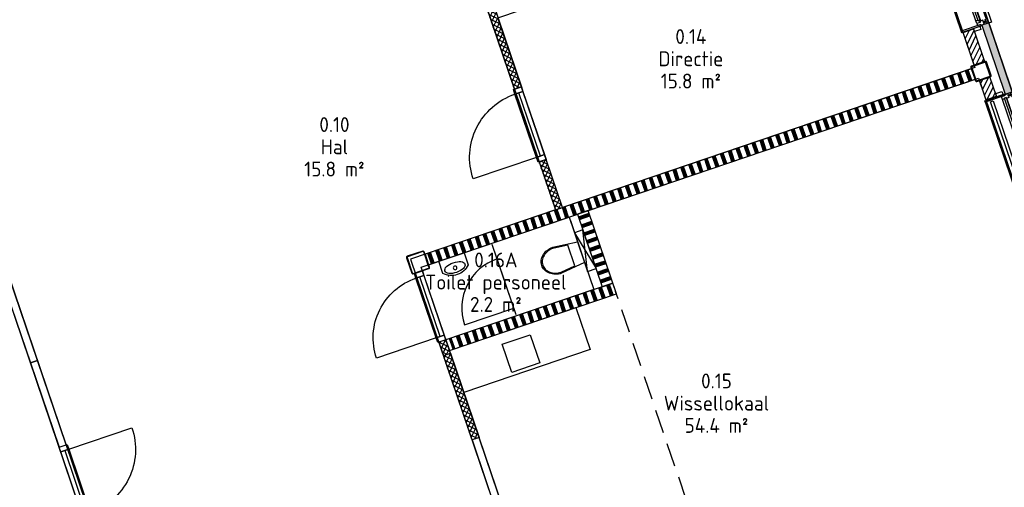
# Model space of a CAD drawing. Header units: millimetres. Extents: x -44892 to 336761, y 18766 to 182901.
# Tile 13 of 35: x 43976 to 57243, y 62834 to 69137. Entities that reach past the tile are written whole.
import ezdxf
from ezdxf.enums import TextEntityAlignment as Align

# ---------------------------------------------------------------- set-up
doc = ezdxf.new("R2010")
doc.units = ezdxf.units.MM
doc.header["$LTSCALE"] = 100
doc.linetypes.add('HIDDEN2', pattern=[4.7625, 3.175, -1.5875])
for name, color, linetype in [('AC21----_Buitenmuren', 8, 'Continuous'), ('AC22----_Binnenmuren', 8, 'Continuous'), ('AL21----', 3, 'Continuous'), ('AL22----', 2, 'Continuous'), ('AL28----', 5, 'Continuous'), ('AL31----_Buitenkozijnen', 6, 'Continuous'), ('AL32----_Binnenkozijnen', 7, 'Continuous'), ('AL35----_Plafonds', 8, 'Continuous'), ('AL73----_Vaste-keukenvoorzieningen', 8, 'Continuous'), ('AL74----', 8, 'Continuous'), ('BL$8-GO--polylijnen', 10, 'Continuous'), ('X-BT$1----_Ruimtegegevens', 7, 'Continuous')]:
    doc.layers.add(name, color=color, linetype=linetype)
doc.layers.add('BL$8-BVO-polylijn', color=160, linetype='Continuous', plot=False)
for name, color, linetype, lineweight in [('X-BT$23A__RuimteElement', 7, 'Continuous', 0), ('X-BT$23F__RuimteElement', 7, 'Continuous', 0), ('X-BT$23m2_RuimteElement', 7, 'Continuous', 0), ('X-BT$23NR__Ruimtenummer', 1, 'Continuous', 0), ('X-BT$23P__Algemeen', 1, 'Continuous', 0)]:
    doc.layers.add(name, color=color, linetype=linetype, lineweight=lineweight)
doc.styles.add('Isocpeur', font='isocpeur.ttf')
pattern_1 = [(63.75, (49445.76, 26487.45), (-51.25628, 25.2768), [])]

# ---------------------------------------------------------------- blocks, each defined once
blk = doc.blocks.new('binkozdeur1034')
blk.add_line((67, 57), (967, 57))
for points in [[(0, 0), (67, 0), (67, 114), (0, 114)], [(67, 0), (967, 0), (967, 114), (67, 114)], [(967, 0), (1034, 0), (1034, 114), (967, 114)]]:
    blk.add_lwpolyline(points, close=True)
blk.add_lwpolyline([(967, 0), (67, 0), (67, -900, 0.414214)], format="xyb", close=True)
blk = doc.blocks.new('wastafel 250x360')
blk.add_lwpolyline([(-180, 0), (-180, -175, 0.416667), (180, -175), (180, 0)], format="xyb", close=True)
blk.add_lwpolyline([(-82, -208), (-57, -214), (-29, -218), (0, -219), (29, -218), (57, -214), (82, -208), (103, -200), (120, -190), (132, -177), (140, -164), (142, -150), (140, -136), (132, -123), (120, -110), (103, -100), (82, -92), (57, -86), (29, -82), (0, -81), (-29, -82), (-57, -86), (-82, -92), (-103, -100), (-120, -110), (-132, -123), (-140, -136), (-142, -150), (-140, -164), (-132, -177), (-120, -190), (-103, -200), (-103, -200)], close=True)
blk.add_circle((0, -155), 25)
blk = doc.blocks.new('cabinedeur')
blk.add_lwpolyline([(700, 700), (0, 700), (0, 0, 0.416446)], format="xyb", close=True)
blk = doc.blocks.new('toilethangend met reservoir')
for p, q in [((120, -175), (120, 725)), ((120, 0), (0, 550)), ((120, 550), (0, 0))]:
    blk.add_line(p, q)
blk.add_lwpolyline([(120, 550), (0, 550), (0, 0), (120, 0)], close=True)
blk.add_lwpolyline([(120, 424), (460, 460, -0.08399), (546, 445, -0.091257), (616, 406, -0.103849), (664, 344, -0.114925), (680, 275, -0.114925), (664, 206, -0.103849), (616, 144, -0.091257), (546, 105, -0.08399), (460, 90), (120, 126)], format="xyb")
blk.add_lwpolyline([(462, 105, 0.081247), (541, 119, 0.091257), (606, 156, 0.103849), (650, 212, 0.114925), (665, 275, 0.114925), (650, 338, 0.103849), (606, 394, 0.091257), (541, 431, 0.081247), (462, 445), (260, 424), (260, 126)], format="xyb", close=True)
blk = doc.blocks.new('binkozdeur984')
blk.add_line((67, 57), (917, 57))
for points in [[(0, 0), (67, 0), (67, 114), (0, 114)], [(67, 0), (917, 0), (917, 114), (67, 114)], [(917, 0), (984, 0), (984, 114), (917, 114)]]:
    blk.add_lwpolyline(points, close=True)
blk.add_lwpolyline([(917, 0), (67, 0), (67, -850, 0.414214)], format="xyb", close=True)
blk = doc.blocks.new('kozbuitklein')
for p, q in [((-301, 1898), (-301, 62)), ((-225, 646), (-225, 1898)), ((-163, 646), (-163, 1898)), ((-225, 87), (-225, 567)), ((-163, 87), (-163, 568)), ((0, -7), (0, 0))]:
    blk.add_line(p, q)
at = {"ltscale": 0.01}
for p, q in [((-299, 1925), (-244, 1925)), ((-299, 35), (-244, 35))]:
    blk.add_line(p, q, dxfattribs=at)
for points in [[(-192, 2006), (-192, 1961), (-102, 1961), (-102, 2006)], [(-311, 1952), (-311, 1898), (-291, 1898), (-291, 1952)], [(-291, 1933), (-291, 1918), (-255, 1918), (-255, 1933)], [(-163, 1942), (-163, 1942), (-212, 1942), (-212, 1952), (-255, 1952), (-255, 1898), (-218, 1898), (-218, 1908), (-193, 1908), (-193, 1898), (-163, 1898)], [(-218, 1908), (-218, 636), (-193, 636), (-193, 1908)], [(-210, 1960), (-210, 1942), (68, 1942), (68, 1960)], [(-40, 607), (0, 607), (0, 1922), (-40, 1922)], [(-163, 607), (-163, 646), (-193, 646), (-193, 636), (-218, 636), (-218, 646), (-255, 646), (-255, 592), (-215, 592), (-215, 607)], [(-163, 606), (-163, 568), (-193, 568), (-193, 577), (-218, 577), (-218, 567), (-225, 567), (-225, 589), (-210, 589), (-210, 606)], [(-218, 577), (-218, 77), (-193, 77), (-193, 577)], [(-311, 62), (-311, 8), (-291, 8), (-291, 62)], [(-291, 27), (-291, 42), (-255, 42), (-255, 27)], [(-163, 47), (-163, 18), (-193, 18), (-193, 18), (-212, 18), (-212, 8), (-255, 8), (-255, 62), (-215, 62), (-215, 47)], [(-163, 48), (-163, 87), (-193, 87), (-193, 77), (-218, 77), (-218, 87), (-225, 87), (-225, 65), (-210, 65), (-210, 48)], [(-210, 0), (-210, 18), (68, 18), (68, 0)], [(-192, -1), (-192, -46), (-102, -46), (-102, -1)]]:
    blk.add_lwpolyline(points, close=True)
for points in [[(-220, 1957), (-358, 1957), (-358, 3), (-220, 3)], [(68, 1960), (68, 1960), (68, 0), (68, 0)]]:
    blk.add_lwpolyline(points)
blk = doc.blocks.new('spoelblok1800x600')
blk.add_lwpolyline([(1800, 0), (1800, 600), (0, 600), (0, 0)], close=True)
at = {"ltscale": 0.5}
blk.add_lwpolyline([(700, 50), (1100, 50), (1100, 450), (700, 450)], close=True, dxfattribs=at)
blk = doc.blocks.new('x')
for p, q in [((-157, -1309), (-157, -59)), ((-95, -1309), (-95, -59)), ((-19, -59), (-19, -3197)), ((-222, -1868), (-222, -1388)), ((-160, -1868), (-160, -1388)), ((-222, -3197), (-222, -1947)), ((-160, -3197), (-160, -1947)), ((-157, -4273), (-157, -3251)), ((-95, -4273), (-95, -3251)), ((-19, -3251), (-19, -4273))]:
    blk.add_line(p, q)
at = {"ltscale": 0.01}
for p, q in [((-21, -32), (-76, -32)), ((-21, -3224), (-76, -3224)), ((-21, -4300), (-76, -4300))]:
    blk.add_line(p, q, dxfattribs=at)
for points in [[(-110, 3), (-110, -15), (-388, -15), (-388, 3)], [(-128, 49), (-128, 4), (-218, 4), (-218, 49)], [(-280, -34), (-280, -1343), (-320, -1343), (-320, -34)], [(-157, -15), (-157, -15), (-108, -15), (-108, -5), (-65, -5), (-65, -59), (-102, -59), (-102, -49), (-127, -49), (-127, -59), (-157, -59)], [(-102, -49), (-102, -1319), (-127, -1319), (-127, -49)], [(-29, -25), (-29, -40), (-65, -40), (-65, -25)], [(-9, -5), (-9, -59), (-29, -59), (-29, -5)], [(-222, -1348), (-222, -1309), (-127, -1309), (-127, -1319), (-102, -1319), (-102, -1309), (-65, -1309), (-65, -1363), (-170, -1363), (-170, -1348)], [(-222, -1349), (-222, -1388), (-192, -1388), (-192, -1378), (-167, -1378), (-167, -1388), (-160, -1388), (-160, -1366), (-175, -1366), (-175, -1349)], [(-167, -1378), (-167, -1878), (-192, -1878), (-192, -1378)], [(-280, -1913), (-280, -4307), (-320, -4307), (-320, -1913)], [(-222, -1907), (-222, -1869), (-192, -1869), (-192, -1878), (-167, -1878), (-167, -1868), (-160, -1868), (-160, -1890), (-175, -1890), (-175, -1907)], [(-222, -1908), (-222, -1947), (-192, -1947), (-192, -1937), (-167, -1937), (-167, -1947), (-130, -1947), (-130, -1893), (-170, -1893), (-170, -1908)], [(-167, -1937), (-167, -3207), (-192, -3207), (-192, -1937)], [(-222, -3251), (-222, -3236), (-222, -3197), (-192, -3197), (-192, -3207), (-167, -3207), (-167, -3197), (-65, -3197), (-65, -3251), (-102, -3251), (-102, -3241), (-127, -3241), (-127, -3251)], [(-102, -3241), (-102, -4283), (-127, -4283), (-127, -3241)], [(-29, -3216), (-29, -3231), (-65, -3231), (-65, -3216)], [(-9, -3197), (-9, -3251), (-29, -3251), (-29, -3197)], [(-110, -4335), (-110, -4317), (-388, -4317), (-388, -4335)], [(-128, -4336), (-128, -4381), (-218, -4381), (-218, -4336)], [(-157, -4317), (-157, -4317), (-108, -4317), (-108, -4327), (-65, -4327), (-65, -4273), (-102, -4273), (-102, -4283), (-127, -4283), (-127, -4273), (-157, -4273)], [(-29, -4307), (-29, -4292), (-65, -4292), (-65, -4307)], [(-9, -4327), (-9, -4273), (-29, -4273), (-29, -4327)]]:
    blk.add_lwpolyline(points, close=True)
for points in [[(-388, 3), (-388, 3), (-388, -4335), (-388, -4335)], [(-100, 0), (38, 0), (38, -4292), (38, -4292)], [(-127, -3251), (-127, -3241), (-102, -3241), (-102, -3251)], [(-102, -3251), (-102, -3241), (-127, -3241), (-127, -3251)]]:
    blk.add_lwpolyline(points)
blk = doc.blocks.new('*U114')
for points in [[(110, 125), (-110, 125, 0.4142136), (-125, 110), (-125, -110, 0.4142136), (-110, -125), (110, -125, 0.4142136), (125, -110), (125, 110, 0.4142136)], [(110, 118.7), (-110, 118.7, 0.4142136), (-118.7, 110), (-118.7, -110, 0.4142136), (-110, -118.7), (110, -118.7, 0.4142136), (118.7, -110), (118.7, 110, 0.4142136)]]:
    blk.add_lwpolyline(points, format="xyb", close=True)
blk = doc.blocks.new('*U118')
for points in [[(-110, -98, 0.414214), (-98, -110), (98, -110, 0.414214), (110, -98), (110, 98, 0.414214), (98, 110), (-98, 110, 0.414214), (-110, 98)], [(-100, -98, 0.414214), (-98, -100), (98, -100, 0.414214), (100, -98), (100, 98, 0.414214), (98, 100), (-98, 100, 0.414214), (-100, 98)]]:
    blk.add_lwpolyline(points, format="xyb", close=True)
blk = doc.blocks.new('Ruimtefunctie')
at = {"layer": 'X-BT$23A__RuimteElement', "style": 'Isocpeur', "width": 0.94}
blk.add_attdef('RUIMTEFUNCTIE-A', text='', height=200, dxfattribs=at).set_placement((0, -600), align=Align.MIDDLE_CENTER)
at = {"layer": 'X-BT$23F__RuimteElement', "style": 'Isocpeur', "width": 0.94}
blk.add_attdef('RUIMTEFUNCTIE', text='', height=200, dxfattribs=at).set_placement((0, 300), align=Align.MIDDLE_CENTER)
at = {"layer": 'X-BT$23m2_RuimteElement', "style": 'Isocpeur', "width": 0.94}
blk.add_attdef('RUIMTEFUNCTIE-B', text='', height=200, dxfattribs=at).set_placement((0, 0), align=Align.MIDDLE_CENTER)
at = {"layer": 'X-BT$23NR__Ruimtenummer', "style": 'Isocpeur', "width": 0.94}
blk.add_attdef('RUIMTENUMMER', text='', height=200, dxfattribs=at).set_placement((0, 600), align=Align.MIDDLE_CENTER)
at = {"layer": 'X-BT$23P__Algemeen', "style": 'Isocpeur', "width": 0.94}
blk.add_attdef('PEILMAAT', text='', height=200, dxfattribs=at).set_placement((0, -300), align=Align.MIDDLE_CENTER)

msp = doc.modelspace()

# ---------------------------------------------------------------- hatches: boundary and pattern name
at = {"layer": 'AC21----_Buitenmuren'}
h = msp.add_hatch(dxfattribs=at)
h.set_pattern_fill('ANSI31', color=256, scale=18, style=0)
h.set_pattern_definition(pattern_1)
h.paths.add_polyline_path([(56835.6085, 68524.8197), (56977.648, 68573.0356), (56828.1786, 69013.3581), (56686.1391, 68965.1422)])
h = msp.add_hatch(color=254, dxfattribs=at)
h.paths.add_polyline_path([(57033.2889, 69093.5441), (56938.5959, 69061.4001), (57126.638, 68507.446), (57221.331, 68539.59)])
h.paths.add_polyline_path([(57221.331, 68539.59), (57126.638, 68507.446), (57253.6065, 68133.4086), (57348.2996, 68165.5526)])
h = msp.add_hatch(dxfattribs=at)
h.set_pattern_fill('ANSI31', color=256, scale=18, style=0)
h.set_pattern_definition(pattern_1)
h.paths.add_polyline_path([(57048.3647, 68364.711), (56906.3252, 68316.495), (56994.721, 68056.0893), (57136.7605, 68104.3052)])
at = {"layer": 'AC22----_Binnenmuren'}
h = msp.add_hatch(dxfattribs=at)
h.set_pattern_fill('_USER', color=256, scale=50, angle=45, style=0, double=1, pattern_type=0)
h.set_pattern_definition([(63.75, (48405.093, 36024.047), (-44.84364, 22.114435), []), (153.75, (48405.093, 36024.047), (-22.114435, -44.84364), [])])
h.paths.add_polyline_path([(50349.6436, 69369.8186), (50254.9506, 69337.6746), (50640.6779, 68201.3585), (50735.3709, 68233.5024)])
h = msp.add_hatch(dxfattribs=at)
h.set_pattern_fill('SWAND', color=256, style=0)
h.set_pattern_definition([(108.75, (49781.87, 12593.12), (-106.52964, -36.16194), []), (108.75, (49787.79, 12595.13), (-106.52964, -36.16194), []), (108.75, (49793.7, 12597.14), (-106.52964, -36.16194), []), (108.75, (49799.62, 12599.15), (-106.52964, -36.16194), []), (108.75, (49805.54, 12601.16), (-106.52964, -36.16194), []), (108.75, (49811.46, 12603.17), (-106.52964, -36.16194), []), (108.75, (49817.38, 12605.17), (-106.52964, -36.16194), [])])
h.paths.add_polyline_path([(49413.3252, 65968.3325), (49461.5411, 65826.2929), (56866.5347, 68339.9496), (56818.3188, 68481.9891)])
h = msp.add_hatch(dxfattribs=at)
h.set_pattern_fill('_USER', color=256, scale=50, angle=45, style=0, double=1, pattern_type=0)
h.set_pattern_definition([(63.75, (49500.243, 26326.95), (-44.84364, 22.114435), []), (153.75, (49500.243, 26326.95), (-22.114435, -44.84364), [])])
h.paths.add_polyline_path([(51193.5538, 66572.6386), (51288.2468, 66604.7826), (51067.7393, 67254.3767), (50973.0463, 67222.2327)])
h = msp.add_hatch(dxfattribs=at)
h.set_pattern_fill('SWAND', color=256, angle=90, style=0)
h.set_pattern_definition([(198.75, (49332, 26496.36), (36.16194, -106.52964), []), (198.75, (49329.99, 26502.28), (36.16194, -106.52964), []), (198.75, (49327.98, 26508.2), (36.16194, -106.52964), []), (198.75, (49325.97, 26514.11), (36.16194, -106.52964), []), (198.75, (49323.96, 26520.03), (36.16194, -106.52964), []), (198.75, (49321.95, 26525.95), (36.16194, -106.52964), []), (198.75, (49319.94, 26531.87), (36.16194, -106.52964), [])])
h.paths.add_polyline_path([(51634.8774, 66564.0412), (51492.8379, 66515.8253), (51814.2774, 65568.8952), (51956.3169, 65617.1111)])
h = msp.add_hatch(dxfattribs=at)
h.set_pattern_fill('SWAND', color=256, style=0)
h.set_pattern_definition([(108.75, (49461.16, 26504.3), (-106.52964, -36.16194), []), (108.75, (49467.08, 26506.31), (-106.52964, -36.16194), []), (108.75, (49473, 26508.32), (-106.52964, -36.16194), []), (108.75, (49478.92, 26510.32), (-106.52964, -36.16194), []), (108.75, (49484.84, 26512.33), (-106.52964, -36.16194), []), (108.75, (49490.75, 26514.34), (-106.52964, -36.16194), []), (108.75, (49496.67, 26516.35), (-106.52964, -36.16194), [])])
h.paths.add_polyline_path([(52015.4618, 65442.8759), (51967.2458, 65584.9155), (49765.5016, 64837.524), (49813.7175, 64695.4845)])
h = msp.add_hatch(dxfattribs=at)
h.set_pattern_fill('_USER', color=256, scale=50, angle=45, style=0, double=1, pattern_type=0)
h.set_pattern_definition([(63.75, (50027.03, 26684.77), (-44.84364, 22.114435), []), (153.75, (50027.03, 26684.77), (-22.114435, -44.84364), [])])
h.paths.add_polyline_path([(49710.2513, 64845.1701), (49691.4448, 64838.7862), (49760.8732, 64634.2568), (49779.6797, 64640.6407)])
h.paths.add_polyline_path([(49699.4808, 64815.113), (49623.5942, 64789.3529), (49684.9867, 64608.4967), (49760.8732, 64634.2568)])
h = msp.add_hatch(dxfattribs=at)
h.set_pattern_fill('_USER', color=256, scale=50, angle=45, style=0, double=1, pattern_type=0)
h.set_pattern_definition([(63.75, (47835.13, 31294.87), (-44.84364, 22.114435), []), (153.75, (47835.13, 31294.87), (-22.114435, -44.84364), [])])
h.paths.add_polyline_path([(49779.6797, 64640.6407), (49684.9867, 64608.4967), (50070.714, 63472.1806), (50165.407, 63504.3245)])

# ---------------------------------------------------------------- linework, layer by layer
at = {"layer": 'AL21----'}
for points in [[(56686.1391, 68965.1422), (56828.1786, 69013.3581), (56977.648, 68573.0356), (56835.6085, 68524.8197)], [(57253.6065, 68133.4086), (57348.2996, 68165.5526), (57033.2889, 69093.5441), (56938.5959, 69061.4001)], [(56994.721, 68056.0893), (57136.7605, 68104.3052), (57048.3647, 68364.711), (56906.3252, 68316.495)]]:
    msp.add_lwpolyline(points, close=True, dxfattribs=at)
at = {"layer": 'AL22----'}
msp.add_line((50665.4514, 65157.8004), (50344.0119, 66104.7305), dxfattribs=at)
for points in [[(50254.9506, 69337.6746), (50254.9506, 69337.6746), (50349.6436, 69369.8186), (50735.3709, 68233.5024), (50640.6779, 68201.3585), (50254.9506, 69337.6746)], [(49684.9867, 64608.4967), (49684.9867, 64608.4967), (49779.6797, 64640.6407), (50165.407, 63504.3245), (50070.714, 63472.1806), (49684.9867, 64608.4967)]]:
    msp.add_lwpolyline(points, dxfattribs=at)
for points in [[(49485.2143, 65834.3289), (56847.7283, 68333.5656), (56799.5123, 68475.6051), (49436.9984, 65976.3684)], [(51492.8379, 66515.8253), (51825.2063, 65536.6995), (51967.2458, 65584.9155), (51634.8774, 66564.0412)], [(49766.371, 64679.4125), (52015.4618, 65442.8759), (51967.2458, 65584.9155), (49718.1551, 64821.452)], [(49684.9867, 64608.4967), (49779.6797, 64640.6407), (49718.2873, 64821.4969), (49623.5942, 64789.3529)], [(50456.4439, 62335.8568), (50551.137, 62368.0008), (50165.407, 63504.3245), (50070.714, 63472.1806)]]:
    msp.add_lwpolyline(points, close=True, dxfattribs=at)
at = {"layer": 'AL32----_Binnenkozijnen'}
for points in [[(51067.7393, 67254.3767), (50973.0463, 67222.2327), (51193.5538, 66572.6386), (51288.2468, 66604.7826)], [(44121.4221, 64509.8993), (44216.1151, 64542.0432), (43830.3878, 65678.3594), (43735.6948, 65646.2154)], [(44507.1495, 63373.5831), (44601.8425, 63405.7271), (44216.1151, 64542.0432), (44121.4221, 64509.8993)]]:
    msp.add_lwpolyline(points, close=True, dxfattribs=at)
at = {"layer": 'AL35----_Plafonds', "linetype": 'HIDDEN2'}
msp.add_line((53722.6274, 60413.7302), (52004.5334, 65475.0718), dxfattribs=at)
at = {"layer": 'BL$8-BVO-polylijn'}
msp.add_lwpolyline([(82470.1635, 54931.3438), (65471.7443, 52693.4594), (68446.4362, 30098.431), (64892.1063, 29630.4946), (65017.6753, 28638.3971), (65067.2476, 28644.9234), (65109.0159, 28327.6611), (49320.7421, 26249.0954), (39384.7085, 55441.9315), (38474.9269, 55322.1565), (29614.3992, 81424.4293), (50446.8621, 88496.0976), (58741.8941, 64065.9431), (70103.1618, 67922.5738), (63571.5119, 87164.1941), (75464.9543, 91201.4737)], dxfattribs=at)
at = {"layer": 'BL$8-GO--polylijnen'}
for points in [[(42033.6767, 71033.8256), (46938.6104, 72699.0603), (47333.6595, 71535.2832), (49270.9464, 72192.9035), (50241.6935, 69333.1745), (50254.9506, 69337.6746), (51193.5538, 66572.6386), (49243.0099, 65910.5182), (51743.1828, 58545.2463), (47122.1638, 56976.6218), (45780.7277, 60928.365), (45477.7101, 60825.5044), (42327.6558, 70105.2651), (42346.7269, 70111.7389)], [(55978.9723, 71048.3885), (56846.8589, 68491.6771), (51288.2468, 66604.7826), (50420.3603, 69161.4939)], [(54044.0668, 59466.8001), (53722.6274, 60413.7302), (51473.6682, 59650.3115), (49766.5032, 64679.4574), (52015.4624, 65442.8761), (51634.878, 66564.0414), (56895.0748, 68349.6376), (58425.1266, 63842.2502), (58472.4731, 63858.3222), (59351.6101, 61268.4683)], [(43296.0891, 59303.2989), (42736.8646, 60951.1568), (45061.5732, 61740.2891), (43341.9698, 66806.0773), (35832.8183, 64257.0639), (38111.7788, 57543.4627)], [(51379.2063, 66477.2526), (51711.5747, 65498.1268), (49718.1551, 64821.452), (49385.7867, 65800.5778)]]:
    msp.add_lwpolyline(points, close=True, dxfattribs=at)

# ---------------------------------------------------------------- block references
at = {"layer": 'AL28----', "rotation": 18.75000000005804}
for name, p in [('*U118', (56927.7826, 68439.9437)), ('*U114', (49342.7401, 65865.1687))]:
    msp.add_blockref(name, p, dxfattribs=at)
at = {"layer": 'AL31----_Buitenkozijnen', "xscale": -1, "rotation": 18.74999999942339}
msp.add_blockref('kozbuitklein', (56731.2356, 68987.8427), dxfattribs=at)
at = {"layer": 'AL31----_Buitenkozijnen', "color": 254, "rotation": 18.74999999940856}
msp.add_blockref('x', (57348.2996, 68165.5526), dxfattribs=at)
at = {"layer": 'AL32----_Binnenkozijnen', "xscale": -1}
for name, p, rotation in [('binkozdeur1034', (50959.7893, 67217.7326), 288.7499999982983), ('binkozdeur984', (49610.205, 64784.8079), 288.7499999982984), ('binkozdeur1034', (44615.0995, 63410.2272), 108.7499999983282)]:
    msp.add_blockref(name, p, dxfattribs=dict(at, rotation=rotation))
at = {"layer": 'AL32----_Binnenkozijnen', "rotation": 198.7499999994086}
msp.add_blockref('cabinedeur', (50409.0953, 65913.0012), dxfattribs=at)
at = {"layer": 'AL73----_Vaste-keukenvoorzieningen', "xscale": -1, "rotation": 18.74999999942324}
msp.add_blockref('spoelblok1800x600', (51663.7089, 64689.8455), dxfattribs=at)
at = {"layer": 'AL74----', "rotation": 198.7499999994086}
msp.add_blockref('toilethangend met reservoir', (51565.1618, 66302.766), dxfattribs=at)
at = {"layer": 'AL74----', "xscale": -1, "rotation": 18.74999999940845}
msp.add_blockref('wastafel 250x360', (49792.1514, 65938.52), dxfattribs=at)
at = {"layer": 'X-BT$1----_Ruimtegegevens'}
ref = msp.add_blockref('Ruimtefunctie', (53019.278, 68609.9801), dxfattribs=at)
ref.add_attrib('RUIMTENUMMER', '0.14', dxfattribs={"layer": 'X-BT$23NR__Ruimtenummer', "height": 200, "style": 'Isocpeur', "width": 0.94}).set_placement((53019.278, 68909.9801), align=Align.MIDDLE_CENTER)
ref.add_attrib('RUIMTEFUNCTIE', 'Directie', dxfattribs={"layer": 'X-BT$23F__RuimteElement', "height": 200, "style": 'Isocpeur', "width": 0.94}).set_placement((53019.278, 68609.9801), align=Align.MIDDLE_CENTER)
ref.add_attrib('RUIMTEFUNCTIE-B', '15.8 m²', dxfattribs={"layer": 'X-BT$23m2_RuimteElement', "height": 200, "style": 'Isocpeur', "width": 0.94}).set_placement((53019.278, 68309.9801), align=Align.MIDDLE_CENTER)
ref = msp.add_blockref('Ruimtefunctie', (48216.7265, 67423.436), dxfattribs=at)
ref.add_attrib('RUIMTENUMMER', '0.10', dxfattribs={"layer": 'X-BT$23NR__Ruimtenummer', "height": 200, "style": 'Isocpeur', "width": 0.94}).set_placement((48216.7265, 67723.436), align=Align.MIDDLE_CENTER)
ref.add_attrib('RUIMTEFUNCTIE', 'Hal', dxfattribs={"layer": 'X-BT$23F__RuimteElement', "height": 200, "style": 'Isocpeur', "width": 0.94}).set_placement((48216.7265, 67423.436), align=Align.MIDDLE_CENTER)
ref.add_attrib('RUIMTEFUNCTIE-B', '15.8 m²', dxfattribs={"layer": 'X-BT$23m2_RuimteElement', "height": 200, "style": 'Isocpeur', "width": 0.94}).set_placement((48216.7265, 67123.436), align=Align.MIDDLE_CENTER)
ref = msp.add_blockref('Ruimtefunctie', (50392.0004, 65599.0625), dxfattribs=at)
ref.add_attrib('RUIMTENUMMER', '0.16A', dxfattribs={"layer": 'X-BT$23NR__Ruimtenummer', "height": 200, "style": 'Isocpeur', "width": 0.94}).set_placement((50392.0004, 65899.0625), align=Align.MIDDLE_CENTER)
ref.add_attrib('RUIMTEFUNCTIE', 'Toilet personeel', dxfattribs={"layer": 'X-BT$23F__RuimteElement', "height": 200, "style": 'Isocpeur', "width": 0.94}).set_placement((50392.0004, 65599.0625), align=Align.MIDDLE_CENTER)
ref.add_attrib('RUIMTEFUNCTIE-B', '2.2 m²', dxfattribs={"layer": 'X-BT$23m2_RuimteElement', "height": 200, "style": 'Isocpeur', "width": 0.94}).set_placement((50392.0004, 65299.0625), align=Align.MIDDLE_CENTER)
ref = msp.add_blockref('Ruimtefunctie', (53364.5333, 63968.1428), dxfattribs=at)
ref.add_attrib('RUIMTENUMMER', '0.15', dxfattribs={"layer": 'X-BT$23NR__Ruimtenummer', "height": 200, "style": 'Isocpeur', "width": 0.94}).set_placement((53364.5333, 64268.1428), align=Align.MIDDLE_CENTER)
ref.add_attrib('RUIMTEFUNCTIE', 'Wissellokaal', dxfattribs={"layer": 'X-BT$23F__RuimteElement', "height": 200, "style": 'Isocpeur', "width": 0.94}).set_placement((53364.5333, 63968.1428), align=Align.MIDDLE_CENTER)
ref.add_attrib('RUIMTEFUNCTIE-B', '54.4 m²', dxfattribs={"layer": 'X-BT$23m2_RuimteElement', "height": 200, "style": 'Isocpeur', "width": 0.94}).set_placement((53364.5333, 63668.1428), align=Align.MIDDLE_CENTER)

doc.saveas('drawing.dxf')
